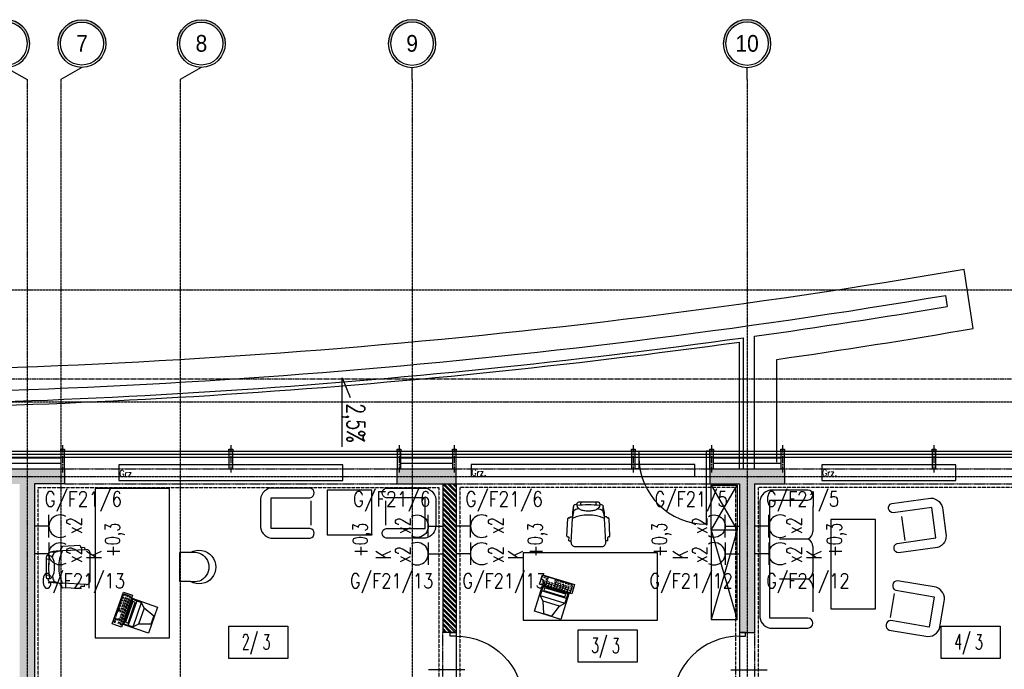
# Model space of a CAD drawing. Extents: x -7228 to 74941, y -112898 to 85621.
# Tile 131 of 256: x 51763 to 53082, y -51877 to -51007. Entities that reach past the tile are written whole.
import ezdxf
from ezdxf.enums import TextEntityAlignment as Align

# ---------------------------------------------------------------- set-up
doc = ezdxf.new("R2010")
doc.units = 0
for name, pattern in [('CENTER', [2, 1.25, -0.25, 0.25, -0.25]), ('CENTER2', [28.575, 19.05, -3.175, 3.175, -3.175]), ('DASHDOT', [1, 0.5, -0.25, 0, -0.25]), ('DASHED2', [0.375, 0.25, -0.125]), ('DIVIDE', [31.75, 12.7, -6.35, 0, -6.35, 0, -6.35])]:
    doc.linetypes.add(name, pattern=pattern)
doc.layers.get('0').update_dxf_attribs({"color": 101, "linetype": 'CONTINUOUS'})
for name, color, linetype in [('Drz---drzwi', 5, 'CONTINUOUS'), ('E35', 6, 'CONTINUOUS'), ('E50', 3, 'CONTINUOUS'), ('Ins-co', 2, 'CONTINUOUS'), ('Opis-pom', 6, 'CONTINUOUS'), ('Opis-spadki', 61, 'CONTINUOUS'), ('Opis_pom_ramka', 6, 'CONTINUOUS'), ('Os-osie glowne', 1, 'CENTER'), ('Os-osie-opis', 16, 'CONTINUOUS'), ('Sc-beton', 7, 'CONTINUOUS'), ('Sc-beton-hatch', 86, 'CONTINUOUS'), ('Sc-cegla pustak', 42, 'CONTINUOUS'), ('Sc-cegla pustak-hatch', 8, 'CONTINUOUS'), ('Sc-izolacja term-styropian', 151, 'STYROPIAN-KA'), ('Sc-nadproza kon', 5, 'DASHED2'), ('Sc-systemowe', 150, 'CONTINUOUS'), ('Suf-widok', 8, 'CONTINUOUS'), ('W-idok', 8, 'CONTINUOUS'), ('W-idok nad', 5, 'DASHED2'), ('Wyp-meble', 155, 'CONTINUOUS')]:
    doc.layers.add(name, color=color, linetype=linetype)
doc.styles.add('dwg_opis duży', font='ARIAL.TTF', dxfattribs={"width": 0.9})
doc.styles.add('KA wymiar', font='romans.shx', dxfattribs={"width": 0.6})
doc.styles.add('ROMANS', font='romans', dxfattribs={"width": 0.85})
doc.linetypes.add('BATTING', pattern='A,0.0001,-0.1,[134,ltypeshp.shx,S=0.1,R=0,X=-0.1,Y=0],-0.2,[134,ltypeshp.shx,S=0.1,R=180,X=0.1,Y=0],-0.1', length=0.4001)
doc.linetypes.add('STYROPIAN-KA', pattern='A,0.0001,-0.1,[135,ltypeshp.shx,S=0.1,R=0,X=-0.1,Y=0],0,[135,ltypeshp.shx,S=0.1,R=180,X=0.1,Y=0],-0.1', length=0.2001)

# ---------------------------------------------------------------- blocks, each defined once
blk = doc.blocks.new('_0630_DRZWI_90')
at = {"ltscale": 7}
for p, q in [((5, 8), (5, 98)), ((6.8, 8), (6.8, 98))]:
    blk.add_line(p, q, dxfattribs=at)
at = {"ltscale": 25}
for p, q in [((50, 19.7), (50, -28.9)), ((5, 8), (0, 8)), ((0, 8), (5, 8)), ((0, 0), (0, 8)), ((5, 0), (0, 0)), ((5, 0), (0, 0)), ((95, 8), (5, 8)), ((5, 8), (5, 0)), ((95, 8), (95, 0)), ((100, 8), (95, 8)), ((95, 0), (100, 0)), ((95, 0), (100, 0)), ((100, 0), (100, 8))]:
    blk.add_line(p, q, dxfattribs=at)
at = {"ltscale": 7}
blk.add_arc((5, 8), 90, 0, 90, dxfattribs=at)
blk = doc.blocks.new('_opis_osi_liczbowy')
blk.add_hatch(color=256).paths.add_polyline_path([(32, 32), (32, 28.8, -1), (32, -28.8), (32, -32, 1)])
for radius in [32, 28.8]:
    blk.add_circle((32, 0), radius)
at = {"style": 'dwg_opis duży', "width": 0.9}
blk.add_attdef('AXNAMEH', text='', height=22.4, rotation=90, dxfattribs=at).set_placement((32, 0), align=Align.MIDDLE_CENTER)
blk = doc.blocks.new('SPADKI')
at = {"ltscale": 25}
blk.add_lwpolyline([(0, 0), (0, -70), (-8, -50), (-8, -50)], dxfattribs=at)
at = {"ltscale": 25, "style": 'ROMANS', "width": 0.7}
blk.add_attdef('SP%', text='', height=18, rotation=90, dxfattribs=at).set_placement((-4.9, -24.05), align=Align.CENTER)
blk = doc.blocks.new('_gdfjjjjjjjjjjjjjjjjj')
at = {"linetype": 'CENTER2', "ltscale": 0.5}
blk.add_line((-31.8, 0), (4.8, 0), dxfattribs=at)
at = {"ltscale": 2, "flags": 128}
for points in [[(-24, -2.5), (-26.5, -2.5), (-26.5, 2.5), (-24, 2.5), (-24, -2.5)], [(-24, -2.5), (0, -2.5), (0, 2.5), (-24, 2.5)]]:
    blk.add_lwpolyline(points, dxfattribs=at)
blk = doc.blocks.new('_opis_pom_metka')
at = {"layer": 'Opis_pom_ramka'}
blk.add_lwpolyline([(-33.1, 0), (32.9, 0), (32.9, -36), (-33.1, -36)], close=True, dxfattribs=at)
at = {"style": 'KA wymiar', "width": 0.6}
blk.add_attdef('KO/', text='', height=16.8, dxfattribs=at).set_placement((3.5, -25.9), align=Align.RIGHT)
blk.add_attdef('NR', (3.8, -26.2), '', height=16.8, dxfattribs=at)
blk = doc.blocks.new('sof11_r')
for p, q in [((12.6, 30.3), (5.6, 30.3)), ((20, 34.9), (19.4, 34.8)), ((19.4, 34.8), (19.5, 31.9)), ((20.9, 36.9), (20.9, 35.9)), ((45.2, 39.1), (21.8, 38)), ((53.8, 33.6), (21.8, 31.9)), ((46.2, 38.2), (46.3, 37.2)), ((51.6, 36.4), (47.3, 36.2)), ((51.6, 36.4), (51.8, 33.4)), ((59.1, -7.9), (59.1, 28.6)), ((0, 23.8), (0, -3.1)), ((2, 25.8), (4.4, 25.8)), ((2, -5.1), (4.4, -5.1)), ((12.6, -9.7), (5.6, -9.7)), ((19.4, -14.2), (19.5, -11.2)), ((53.8, -12.9), (21.8, -11.2)), ((51.6, -15.8), (51.8, -12.8)), ((20, -14.2), (19.4, -14.2)), ((20.9, -16.3), (20.9, -15.3)), ((45.2, -18.4), (21.8, -17.3)), ((46.2, -17.5), (46.3, -16.5)), ((51.6, -15.8), (47.3, -15.5))]:
    blk.add_line(p, q)
for points in [[(2.2, 25.8, -0.030204), (2.8, 27.4, -0.097163), (4.3, 29.8, -0.203453), (5.6, 30.3, -0.203453)], [(8.7, 22.6, -0.01879), (8.9, 24.4, -0.054131), (9.8, 27.4, -0.097163), (11.3, 29.8, -0.203453), (12.6, 30.3, -0.203453)], [(4.4, -5.1, 0.184283), (6.8, -4.2, 0.102242), (9.4, -0.6, 0.061197), (10.9, 4.1, 0.047488), (11.5, 10.3, 0.047488), (10.9, 16.6, 0.061197), (9.4, 21.2, 0.102242), (6.8, 24.8, 0.184283), (4.4, 25.8, 0.184283)], [(2.2, -5.1, 0.030204), (2.8, -6.7, 0.097163), (4.3, -9.1, 0.203453), (5.6, -9.7, 0.203453)], [(8.7, -1.9, 0.01879), (8.9, -3.7, 0.054131), (9.8, -6.7, 0.097163), (11.3, -9.1, 0.203453), (12.6, -9.7, 0.203453)]]:
    blk.add_lwpolyline(points, format="xyb")
for centre, radius, start, end in [((18.8, -22.9), 54.8, 86.8308, 103.8805), ((21.4, 5.6), 26.2, 89.1562, 109.5996), ((68.3, 10.3), 51.3, 155.1826, 204.8174), ((19.9, 35.9), 1, 273.0448, 3.0448), ((21.9, 37), 1, 93.0448, 183.0448), ((45.2, 38.1), 1, 3.0448, 93.0448), ((47.3, 37.2), 1, 183.0448, 273.0448), ((54.1, 28.6), 5, 0, 93.0448), ((2, 23.8), 2, 90, 180), ((1.9, 14), 6.89, 73.9141, 106.0859), ((122.9, 10.3), 119.5, 172.5855, 187.4145), ((1.9, 6.6), 6.89, 253.9141, 286.0859), ((2, -3.1), 2, 180, 270), ((18.8, 43.6), 54.8, 256.1195, 273.1692), ((21.4, 15.1), 26.2, 250.4004, 270.8438), ((54.1, -7.9), 5, 266.9552, 0), ((19.9, -15.2), 1, 356.9552, 86.9552), ((21.9, -16.3), 1, 176.9552, 266.9552), ((45.2, -17.4), 1, 266.9552, 356.9552), ((47.3, -16.5), 1, 86.9552, 176.9552)]:
    blk.add_arc(centre, radius, start, end)
blk = doc.blocks.new('W046')
for p, q in [((0, 20.9), (0, 0)), ((56.2, 20.9), (56.2, 0)), ((0, 0), (56.2, 0))]:
    blk.add_line(p, q)
for centre, radius, start, end in [((28.1, 37.4), 32.6, 329.5569, 210.4431), ((28.1, 27.7), 28.9, 346.3666, 193.6334)]:
    blk.add_arc(centre, radius, start, end)
blk = doc.blocks.new('C003')
for p, q in [((16.7, 49.3), (11.1, 33.4)), ((28.1, 49.3), (16.7, 49.3)), ((28.1, 49.3), (33.7, 33.4)), ((11.1, 33.4), (5, 27.6)), ((5, 14.5), (5, 27.6)), ((39.8, 27.6), (5, 27.6)), ((11.1, 33.4), (33.7, 33.4)), ((33.7, 33.4), (39.8, 27.6)), ((39.8, 14.5), (39.8, 27.6)), ((5, 20.9), (39.8, 20.9)), ((5, 14.5), (39.8, 14.5))]:
    blk.add_line(p, q)
for points in [[(3.9, 14), (3.9, 50), (40.9, 50), (40.9, 14)], [(7.6, 19.6), (7.6, 15.9), (37.2, 15.9), (37.2, 19.6)], [(0, 13.1), (45, 13.1), (45, 0), (0, 0)]]:
    blk.add_lwpolyline(points, close=True)
for points in [[(4.5, 11.4), (2.1, 11.4), (2.1, 4.7), (4.5, 4.7)], [(2.1, 9.4), (4.5, 9.4)], [(2.1, 7.1), (4.5, 7.1)], [(2.1, 4.7), (2.1, 2.2), (4.5, 2.2)], [(2.1, 0.8), (34.8, 0.8)], [(8.7, 11.4), (6.3, 11.4), (6.3, 4.7), (8.7, 4.7)], [(6.3, 9.4), (8.7, 9.4)], [(6.3, 7.1), (8.7, 7.1)], [(6.3, 2.2), (8.8, 2.2)], [(12.3, 11.4), (10, 11.4), (10, 4.7), (12.3, 4.7)], [(10, 9.4), (12.4, 9.4)], [(10, 7.1), (12.4, 7.1)], [(10.1, 2.2), (12.6, 2.2)], [(16.2, 11.4), (13.8, 11.4), (13.8, 4.7), (16.2, 4.7)], [(13.8, 9.4), (16.2, 9.4)], [(13.8, 7.1), (16.2, 7.1)], [(13.9, 2.2), (16.4, 2.2)], [(19.8, 11.4), (17.4, 11.4), (17.4, 4.7), (19.8, 4.7)], [(17.4, 9.4), (19.8, 9.4)], [(17.4, 7.1), (19.8, 7.1)], [(17.5, 2.2), (20, 2.2)], [(23.7, 11.4), (21.3, 11.4), (21.3, 4.7), (23.7, 4.7)], [(21.3, 9.4), (23.7, 9.4)], [(21.3, 7.1), (23.7, 7.1)], [(21.4, 2.2), (23.9, 2.2)], [(27.2, 11.4), (24.8, 11.4), (24.8, 4.7), (27.2, 4.7)], [(24.8, 9.4), (27.2, 9.4)], [(24.8, 7.1), (27.2, 7.1)], [(24.8, 4.7), (24.8, 2.2), (27.2, 2.2)], [(31.3, 11.4), (28.9, 11.4), (28.9, 7), (31.3, 7)], [(28.9, 9.4), (31.3, 9.4)], [(34.9, 11.4), (32.5, 11.4), (32.5, 7), (34.9, 7)], [(32.5, 9.4), (34.9, 9.4)], [(38.8, 11.4), (36.4, 11.4), (36.4, 4.7), (38.8, 4.7)], [(36.4, 9.4), (38.8, 9.4)], [(36.4, 7.1), (38.8, 7.1)], [(38.9, 2.9), (36.4, 2.9), (36.4, 1), (38.9, 1)], [(42.8, 11.4), (40.4, 11.4), (40.4, 7), (42.8, 7)], [(40.4, 9.4), (42.8, 9.4)], [(42.8, 2.8), (40.4, 2.8), (40.4, 1), (42.8, 1)]]:
    blk.add_lwpolyline(points)
blk = doc.blocks.new('A$C59F8734F')
at = {"layer": 'Wyp-meble'}
for p, q in [((1891.8, 4923.1), (1926.8, 4863.1)), ((1891.8, 4863.1), (1926.8, 4923.1)), ((2028, 4895), (2028, 4861.1)), ((1891.8, 4863.1), (1926.8, 4743.1)), ((1926.8, 4863.1), (1891.8, 4743.1)), ((2028, 4841.1), (2028, 4807.2)), ((2028, 4787.3), (2028, 4753.4))]:
    blk.add_line(p, q, dxfattribs=at)
for points in [[(1891.8, 4923.1), (1926.8, 4923.1), (1926.8, 4863.1), (1891.8, 4863.1)], [(1066, 4718.8), (1166, 4718.8), (1166, 4918.8), (1066, 4918.8)], [(1377, 4856.7), (1437, 4856.7), (1437, 4916.7), (1377, 4916.7)], [(2052.2, 4877.5), (2052.2, 4757.5), (2112.2, 4757.5), (2112.2, 4877.5)], [(1891.8, 4743.1), (1926.8, 4743.1), (1926.8, 4863.1), (1891.8, 4863.1)], [(1640, 4742.5), (1820, 4742.5), (1820, 4832.5), (1640, 4832.5)]]:
    blk.add_lwpolyline(points, close=True, dxfattribs=at)
at = {"layer": 'Wyp-meble', "elevation": -2}
for points in [[(1301.9, 4906.5), (1354.4, 4906.5, 0.814277), (1354.4, 4919.4), (1301.7, 4919.4, 0.403655), (1287.8, 4901.3), (1287.8, 4869.7, 0.380123), (1301.7, 4852.3), (1354.4, 4852.3, 0.804356), (1354.4, 4865.4), (1302, 4865.4)], [(1508.6, 4906.5), (1456.1, 4906.5, -0.814277), (1456.1, 4919.4), (1508.8, 4919.4, -0.403655), (1522.7, 4901.3), (1522.7, 4869.7, -0.380123), (1508.8, 4852.3), (1456.1, 4852.3, -0.804356), (1456.1, 4865.4), (1508.5, 4865.4)]]:
    blk.add_lwpolyline(points, format="xyb", close=True, dxfattribs=at)
at = {"layer": 'Wyp-meble'}
for points in [[(2021.6, 4731.8, 0.969502), (2021.6, 4745), (1970.6, 4745), (1970.6, 4903.4), (2021.6, 4903.4, 0.969502), (2021.6, 4916.6), (1970.6, 4916.6, 0.371033), (1957, 4899.4), (1957, 4749, 0.371033), (1970.6, 4731.8)], [(2187.5, 4893.2), (2135.6, 4886.1, -0.814277), (2133.8, 4898.8), (2186, 4906, -0.403655), (2202.3, 4890), (2206.6, 4858.7, -0.380123), (2195.1, 4839.6), (2143, 4832.4, -0.804356), (2141.2, 4845.3), (2193, 4852.5)], [(2184.2, 4733.2), (2132.5, 4741.8, 0.814277), (2130.4, 4729.1), (2182.3, 4720.5, 0.403655), (2199, 4736), (2204.2, 4767.2, 0.380123), (2193.3, 4786.6), (2141.4, 4795.3, 0.804356), (2139.3, 4782.4), (2190.9, 4773.8)]]:
    blk.add_lwpolyline(points, format="xyb", close=True, dxfattribs=at)
at = {"layer": 'Wyp-meble', "elevation": -2}
for points in [[(1355.3, 4902.3), (1355.3, 4869.8)], [(1455.3, 4902.3), (1455.3, 4869.8)]]:
    blk.add_lwpolyline(points, dxfattribs=at)
at = {"layer": 'Wyp-meble'}
for points in [[(2147, 4881.5), (2151.4, 4849.3)], [(2022, 4851.1), (1983.4, 4851.1)], [(2022, 4797.2), (1983.4, 4797.2)], [(2132.3, 4746.1), (2137.6, 4778.2)]]:
    blk.add_lwpolyline(points, dxfattribs=at)
for centre, start, end in [((2016.6, 4861.2), 298.4028, 359.7038), ((2016.6, 4841.1), 0.2962, 61.5972), ((2016.6, 4807.3), 298.4028, 359.7038), ((2016.6, 4787.2), 0.2962, 61.5972)]:
    blk.add_arc(centre, 11.4, start, end, dxfattribs=at)
for name, p, rotation in [('sof11_r', (1717, 4900.3), 270), ('C003', (1708.8, 4790), 162.862488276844), ('C003', (1104, 4780), 250.7293708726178)]:
    blk.add_blockref(name, p, dxfattribs=dict(at, rotation=rotation))
blk.add_blockref('sof11_r', (1000.4, 4803.2), dxfattribs=at)
at = {"layer": 'Wyp-meble', "xscale": -0.6929999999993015, "yscale": 0.6929999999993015, "zscale": 0.6930000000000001, "rotation": 270}
blk.add_blockref('W046', (1179.5, 4794.1), dxfattribs=at)
blk = doc.blocks.new('g2')
at = {"layer": 'E35'}
blk.add_line((15, 19.3), (-15, 19.3), dxfattribs=at)
blk.add_arc((0, 34.3), 15, 150, 30, dxfattribs=at)
at = {"layer": 'E50'}
blk.add_line((0, 19.3), (0, 0), dxfattribs=at)

msp = doc.modelspace()

# ---------------------------------------------------------------- hatches: boundary and pattern name
at = {"layer": 'Sc-beton-hatch'}
h = msp.add_hatch(dxfattribs=at)
h.set_pattern_fill('ANSI33', color=256, style=0)
h.paths.add_polyline_path([(51487.547, -51608.711), (51427.547, -51608.711), (51427.547, -51668.711), (51447.547, -51668.711), (51447.547, -51628.711), (51487.547, -51628.711)])
h.paths.add_polyline_path([(51822.547, -51608.711), (51722.547, -51608.711), (51722.547, -51628.711), (51762.547, -51628.711), (51762.547, -52190.711), (51782.547, -52190.711), (51782.547, -52038.711), (52169.547, -52038.711), (52169.547, -52018.711), (51782.547, -52018.711), (51782.547, -51628.711), (51822.547, -51628.711)])
h.paths.add_polyline_path([(51447.547, -51939.711), (51427.547, -51939.711), (51427.547, -52039.711), (51447.547, -52039.711)])
h.paths.add_polyline_path([(52347.547, -51608.711), (52268.547, -51608.711), (52268.547, -51628.711), (52347.547, -51628.711)])
h.paths.add_polyline_path([(52787.547, -51608.711), (52687.547, -51608.711), (52687.547, -51628.711), (52727.547, -51628.711), (52727.547, -51827.711), (52747.547, -51827.711), (52747.547, -51628.711), (52787.547, -51628.711)])
h.paths.add_polyline_path([(52807.547, -52018.711), (52747.547, -52018.711), (52747.547, -51927.711), (52727.547, -51927.711), (52727.547, -52018.711), (52599.485, -52018.711), (52599.485, -52038.711), (52807.547, -52038.711)])
h.paths.add_polyline_path([(52499.485, -52018.711), (52269.547, -52018.711), (52269.547, -52038.711), (52499.485, -52038.711)])
h.paths.add_polyline_path([(52747.547, -52350.711), (52712.547, -52350.711), (52712.547, -52385.711), (52747.547, -52385.711)])
h.paths.add_polyline_path([(53417.547, -51508.711), (53397.547, -51508.711), (53397.547, -51608.711), (53347.547, -51608.711), (53347.547, -51628.711), (53397.547, -51628.711), (53397.547, -52018.711), (52907.547, -52018.711), (52907.547, -52038.711), (53397.547, -52038.711), (53397.547, -52438.711), (53417.547, -52438.711)])
h.paths.add_polyline_path([(53439.547, -51508.711), (53419.547, -51508.711), (53419.547, -52278.711), (53439.547, -52278.711)])
h.paths.add_polyline_path([(53417.547, -52708.711), (53397.547, -52708.711), (53397.547, -52778.711), (53417.547, -52778.711)])
h.paths.add_polyline_path([(53417.547, -52858.711), (53397.547, -52858.711), (53397.547, -53008.711), (52967.547, -53008.711), (52967.547, -53028.711), (53397.547, -53028.711), (53397.547, -53068.711), (53417.547, -53068.711)])
h.paths.add_polyline_path([(53417.547, -53168.711), (53397.547, -53168.711), (53397.547, -53208.711), (53417.547, -53208.711)])
h.paths.add_polyline_path([(53417.547, -53308.711), (53397.547, -53308.711), (53397.547, -53573.711), (53417.547, -53573.711)])
h.paths.add_polyline_path([(52747.547, -53008.711), (52727.547, -53008.711), (52727.547, -53028.711), (52727.547, -53323.711), (52707.547, -53323.711), (52707.547, -53343.711), (52747.547, -53343.711)])
h.paths.add_polyline_path([(52727.547, -53008.711), (52707.547, -53008.711), (52707.547, -53028.711), (52727.547, -53028.711)], flags=16)
h.paths.add_polyline_path([(52573.547, -53323.711), (52520.547, -53323.711), (52520.547, -53028.711), (52505.547, -53028.711), (52505.547, -53323.711), (52485.547, -53323.711), (52485.547, -53343.711), (52573.547, -53343.711)])
h.paths.add_polyline_path([(52573.547, -53008.711), (52485.547, -53008.711), (52485.547, -53028.711), (52573.547, -53028.711)])
h.paths.add_polyline_path([(52351.547, -53008.711), (52298.547, -53008.711), (52298.547, -53028.711), (52351.547, -53028.711)], flags=17)
h.paths.add_polyline_path([(52298.547, -53008.711), (51987.547, -53008.711), (51987.547, -52350.711), (51900.047, -52350.711), (51900.047, -52370.711), (51967.547, -52370.711), (51967.547, -53008.711), (51447.547, -53008.711), (51447.547, -52968.711), (51427.547, -52968.711), (51427.547, -53068.711), (51447.547, -53068.711), (51447.547, -53028.711), (51967.547, -53028.711), (51967.547, -53538.711), (51987.547, -53538.711), (51987.547, -53028.711), (52278.547, -53028.711), (52278.547, -53343.711), (52298.547, -53343.711), (52351.547, -53343.711), (52351.547, -53323.711), (52298.547, -53323.711)])
h.paths.add_polyline_path([(51800.047, -52350.711), (51782.547, -52350.711), (51782.547, -52345.711), (51762.547, -52345.711), (51762.547, -52350.711), (51447.547, -52350.711), (51447.547, -52330.711), (51427.547, -52330.711), (51427.547, -52568.711), (51447.547, -52568.711), (51447.547, -52370.711), (51800.047, -52370.711)])
h.paths.add_polyline_path([(51447.547, -52718.711), (51427.547, -52718.711), (51427.547, -52818.711), (51447.547, -52818.711)])
h.paths.add_polyline_path([(51447.547, -53218.711), (51427.547, -53218.711), (51427.547, -53415.711), (51447.547, -53415.711)], flags=17)
h.paths.add_polyline_path([(51447.547, -53505.711), (51427.547, -53505.711), (51427.547, -53548.711), (51447.547, -53548.711)])
h.paths.add_polyline_path([(52024.547, -53758.711), (51447.547, -53758.711), (51447.547, -53698.711), (51427.547, -53698.711), (51427.547, -53778.711), (52024.547, -53778.711)])
h.paths.add_polyline_path([(52787.547, -53758.711), (52174.547, -53758.711), (52174.547, -53778.711), (52727.547, -53778.711), (52727.547, -54010.711), (52747.547, -54010.711), (52747.547, -53778.711), (52787.547, -53778.711)])
h.paths.add_polyline_path([(53025.547, -53758.711), (52922.547, -53758.711), (52922.547, -53778.711), (53025.547, -53778.711)])
h.paths.add_polyline_path([(53244.547, -53758.711), (53150.547, -53758.711), (53150.547, -53778.711), (53244.547, -53778.711)])
h.paths.add_polyline_path([(53417.547, -53723.711), (53397.547, -53723.711), (53397.547, -53758.711), (53349.547, -53758.711), (53349.547, -53778.711), (53397.547, -53778.711), (53397.547, -54383.711), (53417.547, -54383.711)])
h.paths.add_polyline_path([(52747.547, -54110.711), (52727.547, -54110.711), (52727.547, -54305.711), (52747.547, -54305.711)])
h.paths.add_polyline_path([(52747.547, -54405.711), (52727.547, -54405.711), (52727.547, -54508.711), (52314.153, -54508.711, -0.15510336), (52317.392, -54518.903, -0.14834739), (52314.417, -54528.711), (52727.547, -54528.711), (52727.547, -54588.711), (52747.547, -54588.711)])
h.paths.add_polyline_path([(52314.153, -54508.711), (52312.287, -54508.711), (52312.287, -54528.711), (52314.417, -54528.711, 0.14834739), (52317.392, -54518.903, 0.15510336)])
h.paths.add_polyline_path([(52287.287, -54508.711), (52285.327, -54508.711, 0.15510336), (52282.087, -54518.903, 0.14834739), (52285.062, -54528.711), (52287.287, -54528.711)])
h.paths.add_polyline_path([(52285.327, -54508.711), (52218.547, -54508.711), (52218.547, -54528.711), (52285.062, -54528.711, -0.14834739), (52282.087, -54518.903, -0.15510336)])
h.paths.add_polyline_path([(51997.547, -54508.711), (51987.547, -54508.711), (51947.547, -54508.711), (51947.547, -54533.711), (51987.547, -54533.711), (51997.547, -54533.711)])
h.paths.add_polyline_path([(51507.547, -54508.711), (51427.547, -54508.711), (51427.547, -54528.711), (51507.547, -54528.711)])
h.paths.add_polyline_path([(51547.547, -55013.711), (51527.547, -55013.711), (51527.547, -55046.711), (51547.547, -55046.711)])
h.paths.add_polyline_path([(52790.547, -55158.711), (52747.547, -55158.711), (52747.547, -55068.711), (52727.547, -55068.711), (52727.547, -55158.711), (51547.547, -55158.711), (51547.547, -55143.711), (51527.547, -55143.711), (51527.547, -55158.711), (51287.547, -55158.711), (51287.547, -55183.711), (52790.547, -55183.711)])
h.paths.add_polyline_path([(51237.547, -55158.711), (51187.547, -55158.711), (51187.547, -55183.711), (51237.547, -55183.711)])
h.paths.add_polyline_path([(51137.547, -55158.711), (51087.547, -55158.711), (51087.547, -55183.711), (51137.547, -55183.711)])
h.paths.add_polyline_path([(51037.547, -55158.711), (50987.547, -55158.711), (50987.547, -55183.711), (51037.547, -55183.711)])
h.paths.add_polyline_path([(50937.547, -55158.711), (50897.547, -55158.711), (50897.547, -56065.711), (50997.547, -56065.711), (50997.547, -56080.711), (51017.547, -56080.711), (51017.547, -56045.711), (50917.547, -56045.711), (50917.547, -55183.711), (50937.547, -55183.711)])
h.paths.add_polyline_path([(51602.547, -56198.711), (51017.547, -56198.711), (51017.547, -56180.711), (50997.547, -56180.711), (50997.547, -56198.711), (50797.547, -56198.711), (50797.547, -56553.711), (51527.547, -56553.711), (51527.547, -56593.711), (51547.547, -56593.711), (51547.547, -56553.711), (51599.547, -56553.711), (51599.547, -56533.711), (51547.547, -56533.711), (51547.547, -56378.711), (51527.547, -56378.711), (51527.547, -56533.711), (50817.547, -56533.711), (50817.547, -56218.711), (51527.547, -56218.711), (51527.547, -56228.711), (51547.547, -56228.711), (51547.547, -56218.711), (51602.547, -56218.711)])
h.paths.add_polyline_path([(52327.547, -56533.711), (51827.547, -56533.711), (51827.547, -56445.711), (51807.547, -56445.711), (51807.547, -56533.711), (51754.547, -56533.711), (51754.547, -56553.711), (51807.547, -56553.711), (51807.547, -56593.711), (51827.547, -56593.711), (51827.547, -56553.711), (52327.547, -56553.711)])
h.paths.add_polyline_path([(52507.547, -56198.711), (51752.547, -56198.711), (51752.547, -56218.711), (52507.547, -56218.711)])
h.paths.add_polyline_path([(52794.547, -56533.711), (52747.547, -56533.711), (52747.547, -56419.211), (52727.547, -56419.211), (52727.547, -56533.711), (52607.547, -56533.711), (52607.547, -56553.711), (52794.547, -56553.711)])
h.paths.add_polyline_path([(52819.547, -56528.711), (52794.547, -56528.711), (52794.547, -56553.711), (52819.547, -56553.711)])
h.paths.add_polyline_path([(52747.547, -55693.711), (52727.547, -55693.711), (52727.547, -56289.211), (52747.547, -56289.211)])
h.paths.add_polyline_path([(52970.047, -56528.711), (52945.047, -56528.711), (52945.047, -56553.711), (52970.047, -56553.711)])
h.paths.add_polyline_path([(53120.047, -56528.711), (53095.047, -56528.711), (53095.047, -56553.711), (53120.047, -56553.711)])
h.paths.add_polyline_path([(53270.047, -56528.711), (53245.047, -56528.711), (53245.047, -56553.711), (53270.047, -56553.711)])
h.paths.add_polyline_path([(53382.547, -56533.711), (53337.547, -56533.711), (53337.547, -56553.711), (53382.547, -56553.711)])
h.paths.add_polyline_path([(53417.547, -56518.711), (53382.547, -56518.711), (53382.547, -56553.711), (53417.547, -56553.711)])
h.paths.add_polyline_path([(53417.547, -56456.711), (53397.547, -56456.711), (53397.547, -56518.711), (53417.547, -56518.711)])
h.paths.add_polyline_path([(53417.547, -56381.211), (53392.547, -56381.211), (53392.547, -56406.211), (53417.547, -56406.211)])
h.paths.add_polyline_path([(53417.547, -56231.211), (53392.547, -56231.211), (53392.547, -56256.211), (53417.547, -56256.211)])
h.paths.add_polyline_path([(53417.547, -56081.211), (53392.547, -56081.211), (53392.547, -56106.211), (53417.547, -56106.211)])
h.paths.add_polyline_path([(53417.547, -55931.211), (53392.547, -55931.211), (53392.547, -55956.211), (53417.547, -55956.211)])
h.paths.add_polyline_path([(53417.547, -55806.211), (53397.547, -55806.211), (53397.547, -55826.211), (53417.547, -55826.211)])
h.paths.add_polyline_path([(53417.547, -55781.211), (53392.547, -55781.211), (53392.547, -55806.211), (53417.547, -55806.211)])
h.paths.add_polyline_path([(53417.547, -55598.711), (53397.547, -55598.711), (53397.547, -55781.211), (53417.547, -55781.211)])
h.paths.add_polyline_path([(53417.547, -55398.711), (53382.547, -55398.711), (53382.547, -55363.711), (53362.547, -55363.711), (53362.547, -55418.711), (53397.547, -55418.711), (53397.547, -55448.711), (53417.547, -55448.711)])
h.paths.add_polyline_path([(53382.547, -55103.211), (53362.547, -55103.211), (53362.547, -55158.711), (52925.547, -55158.711), (52925.547, -55183.711), (53362.547, -55183.711), (53362.547, -55213.711), (53382.547, -55213.711), (53382.547, -55183.711)])
h.paths.add_polyline_path([(52747.547, -54693.711), (52727.547, -54693.711), (52727.547, -54918.711), (52747.547, -54918.711)])
h.paths.add_polyline_path([(53382.547, -54696.711), (53417.547, -54696.711), (53417.547, -54653.711), (53397.547, -54653.711), (53397.547, -54676.711), (53362.547, -54676.711), (53362.547, -54983.211), (53382.547, -54983.211)])
h.paths.add_polyline_path([(53417.547, -54483.711), (53397.547, -54483.711), (53397.547, -54553.711), (53417.547, -54553.711)])
at = {"layer": 'Sc-cegla pustak-hatch'}
h = msp.add_hatch(dxfattribs=at)
h.set_pattern_fill('ANSI32', color=256, scale=0.5, angle=90, style=0)
h.paths.add_polyline_path([(51447.547, -52310.711), (51427.547, -52310.711), (51427.547, -52330.711), (51447.547, -52330.711)])
h.paths.add_polyline_path([(52347.547, -51628.711), (52329.547, -51628.711), (52329.547, -51827.711), (52347.547, -51827.711)])
h.paths.add_polyline_path([(52472.547, -51947.711), (52347.547, -51947.711), (52347.547, -51927.711), (52329.547, -51927.711), (52329.547, -52018.711), (52347.547, -52018.711), (52347.547, -51965.711), (52454.547, -51965.711), (52454.547, -52018.711), (52472.547, -52018.711)])
h.paths.add_polyline_path([(53066.547, -52038.711), (53048.547, -52038.711), (53048.547, -52090.711), (52985.547, -52090.711), (52985.547, -52038.711), (52967.547, -52038.711), (52967.547, -52113.711), (52985.547, -52113.711), (52985.547, -52108.711), (53066.547, -52108.711)])
h.paths.add_polyline_path([(52985.547, -52213.711), (52967.547, -52213.711), (52967.547, -52888.711), (52985.547, -52888.711), (52985.547, -52758.711), (53397.547, -52758.711), (53397.547, -52740.711), (52985.547, -52740.711)])
h.paths.add_polyline_path([(52985.547, -53028.711), (52967.547, -53028.711), (52967.547, -53108.711), (52985.547, -53108.711)])
h.paths.add_polyline_path([(52985.547, -52988.711), (52967.547, -52988.711), (52967.547, -53008.711), (52985.547, -53008.711)])
h.paths.add_polyline_path([(52985.547, -53208.711), (52967.547, -53208.711), (52967.547, -53538.711), (52985.547, -53538.711), (52985.547, -53511.711), (53067.547, -53511.711), (53067.547, -53519.711), (53059.547, -53519.711), (53059.547, -53538.711), (53397.547, -53538.711), (53397.547, -53520.711), (53077.547, -53520.711), (53077.547, -53493.711), (52985.547, -53493.711)])
h.paths.add_polyline_path([(52296.547, -53510.711), (52278.547, -53510.711), (52278.547, -53520.711), (52095.547, -53520.711), (52095.547, -53252.711), (52077.547, -53252.711), (52077.547, -53520.711), (51987.547, -53520.711), (51987.547, -53538.711), (52278.547, -53538.711), (52278.547, -53581.211), (52296.547, -53581.211)])
h.paths.add_polyline_path([(52296.547, -53343.711), (52278.547, -53343.711), (52278.547, -53410.711), (52296.547, -53410.711)])
h.paths.add_polyline_path([(51967.547, -53520.711), (51942.547, -53520.711), (51942.547, -53538.711), (51967.547, -53538.711)])
h.paths.add_polyline_path([(51842.547, -53520.711), (51447.547, -53520.711), (51447.547, -53538.711), (51842.547, -53538.711)])
h.paths.add_polyline_path([(51445.547, -53778.711), (51427.547, -53778.711), (51427.547, -53898.711), (51445.547, -53898.711)])
h.paths.add_polyline_path([(51445.547, -54048.711), (51427.547, -54048.711), (51427.547, -54113.711), (51445.547, -54113.711)])
h.paths.add_polyline_path([(51445.547, -54263.711), (51427.547, -54263.711), (51427.547, -54328.711), (51445.547, -54328.711)])
h.paths.add_polyline_path([(51445.547, -54478.711), (51427.547, -54478.711), (51427.547, -54508.711), (51445.547, -54508.711)])
h.paths.add_polyline_path([(51445.547, -54528.711), (51427.547, -54528.711), (51427.547, -54543.711), (51445.547, -54543.711)])
h.paths.add_polyline_path([(51445.547, -54693.711), (51427.547, -54693.711), (51427.547, -54758.711), (51445.547, -54758.711)])
h.paths.add_polyline_path([(51445.547, -54908.711), (51427.547, -54908.711), (51427.547, -55031.711), (51527.547, -55031.711), (51527.547, -55013.711), (51445.547, -55013.711)])
h.paths.add_polyline_path([(52352.547, -54886.711), (52296.547, -54886.711), (52296.547, -54536.264, -0.20267676), (52285.062, -54528.711), (52278.547, -54528.711), (52278.547, -54904.711), (52352.547, -54904.711)])
h.paths.add_polyline_path([(52727.547, -54886.711), (52527.547, -54886.711), (52527.547, -54528.711), (52509.547, -54528.711), (52509.547, -54886.711), (52452.547, -54886.711), (52452.547, -54904.711), (52727.547, -54904.711)])
h.paths.add_polyline_path([(52727.547, -54210.711), (52369.547, -54210.711), (52369.547, -54127.711), (52296.547, -54127.711), (52296.547, -53778.711), (52278.547, -53778.711), (52278.547, -54508.711), (52285.327, -54508.711, -0.19581065), (52296.547, -54501.541), (52296.547, -54145.711), (52351.547, -54145.711), (52351.547, -54508.711), (52369.547, -54508.711), (52369.547, -54228.711), (52727.547, -54228.711)])
h.paths.add_polyline_path([(52296.547, -54501.541, 0.15144843), (52287.287, -54506.391), (52296.547, -54506.391)], flags=17)
h.paths.add_polyline_path([(52296.547, -54506.391), (52287.287, -54506.391), (52287.287, -54508.711), (52296.547, -54508.711)], flags=17)
h.paths.add_polyline_path([(52507.547, -55183.711), (52489.547, -55183.711), (52489.547, -55213.711), (52507.547, -55213.711)])
h.paths.add_polyline_path([(52507.547, -55363.711), (52489.547, -55363.711), (52489.547, -56198.711), (52507.547, -56198.711)])
h.paths.add_polyline_path([(52790.547, -55693.711), (52747.547, -55693.711), (52747.547, -55711.711), (52790.547, -55711.711)])
h.paths.add_polyline_path([(53197.547, -55693.711), (52985.547, -55693.711), (52967.547, -55693.711), (52940.547, -55693.711), (52940.547, -55711.711), (53197.547, -55711.711)])
h.paths.add_polyline_path([(52985.547, -55418.711), (53207.547, -55418.711), (53207.547, -55400.711), (52967.547, -55400.711), (52967.547, -55693.711), (52985.547, -55693.711)])
h.paths.add_polyline_path([(53362.547, -55400.711), (53307.547, -55400.711), (53307.547, -55418.711), (53362.547, -55418.711)])
h.paths.add_polyline_path([(52985.547, -55018.711), (52967.547, -55018.711), (52967.547, -55158.711), (52985.547, -55158.711)])
h.paths.add_polyline_path([(52985.547, -54694.711), (53362.547, -54694.711), (53362.547, -54676.711), (52985.547, -54676.711), (52985.547, -54405.711), (52967.547, -54405.711), (52967.547, -54918.711), (52985.547, -54918.711)])
h.paths.add_polyline_path([(53397.547, -54210.711), (53012.547, -54210.711), (53012.547, -54118.711), (52985.547, -54118.711), (52985.547, -54096.711), (52967.547, -54096.711), (52967.547, -54136.711), (52994.547, -54136.711), (52994.547, -54210.711), (52967.547, -54210.711), (52967.547, -54305.711), (52985.547, -54305.711), (52985.547, -54228.711), (53397.547, -54228.711)])
h.paths.add_polyline_path([(52985.547, -53778.711), (52967.547, -53778.711), (52967.547, -54006.711), (52985.547, -54006.711)])
h.paths.add_polyline_path([(52296.547, -53716.211), (52278.547, -53716.211), (52278.547, -53758.711), (52296.547, -53758.711)])

# ---------------------------------------------------------------- linework, layer by layer
at = {"layer": 'Ins-co'}
for points in [[(51895.547, -51603.211), (51895.547, -51624.211), (52195.547, -51624.211), (52195.547, -51603.211)], [(52367.547, -51602.888), (52367.547, -51618.888), (52667.547, -51618.888), (52667.547, -51602.888)], [(52837.547, -51603.278), (52837.547, -51624.278), (53017.547, -51624.278), (53017.547, -51603.278)]]:
    msp.add_lwpolyline(points, close=True, dxfattribs=at)
at = {"layer": 'Os-osie glowne'}
for points in [[(51772.547, -51086.711), (51772.547, -57133.711)], [(51817.547, -51086.711), (51817.547, -57063.711)], [(51977.547, -51086.711), (51977.547, -57063.711)], [(52288.547, -51086.711), (52288.547, -57063.711)], [(52737.547, -51086.711), (52737.547, -57063.711)], [(50525.547, -51368.711), (62792.547, -51368.711)], [(50525.547, -51518.711), (62792.547, -51518.711)], [(50525.547, -51618.711), (62792.547, -51618.711)]]:
    msp.add_lwpolyline(points, dxfattribs=at)
at = {"layer": 'Os-osie-opis'}
for points in [[(51744.065, -51070.711), (51772.547, -51086.711)], [(51846.035, -51070.711), (51817.547, -51086.711)], [(52006.035, -51070.711), (51977.547, -51086.711)], [(52288.547, -51086.711), (52288.547, -51070.711)], [(52737.547, -51086.711), (52737.547, -51070.711)]]:
    msp.add_lwpolyline(points, dxfattribs=at)
at = {"layer": 'Sc-beton'}
for points in [[(51722.547, -51608.711), (51822.547, -51608.711)], [(51822.547, -51608.711), (51822.547, -51628.711)], [(52268.547, -51608.711), (52347.547, -51608.711)], [(52268.547, -51628.711), (52268.547, -51608.711)], [(52347.547, -51628.711), (52347.547, -51608.711)], [(52687.547, -51608.711), (52687.547, -51628.711)], [(52687.547, -51608.711), (52787.547, -51608.711)], [(52787.547, -51608.711), (52787.547, -51628.711)], [(51782.547, -51628.711), (51782.547, -52018.711)], [(51822.547, -51628.711), (51782.547, -51628.711)], [(52268.547, -51628.711), (52347.547, -51628.711)], [(52687.547, -51628.711), (52727.547, -51628.711)], [(52727.547, -51628.711), (52727.547, -51827.711)], [(52747.547, -51628.711), (52747.547, -51827.711)], [(52747.547, -51628.711), (52787.547, -51628.711)], [(52727.547, -51827.711), (52747.547, -51827.711)]]:
    msp.add_lwpolyline(points, dxfattribs=at)
at = {"layer": 'Sc-cegla pustak'}
for points in [[(52329.547, -51628.711), (52329.547, -51827.711)], [(52347.547, -51628.711), (52347.547, -51827.711)], [(52347.547, -51827.711), (52329.547, -51827.711)]]:
    msp.add_lwpolyline(points, dxfattribs=at)
at = {"layer": 'Sc-izolacja term-styropian', "linetype": 'ByBlock'}
for p, q in [((51727.547, -51593.711), (51817.547, -51593.711)), ((51817.547, -51593.711), (51817.547, -51608.711)), ((52273.547, -51608.711), (52273.547, -51593.711)), ((52273.547, -51593.711), (52342.547, -51593.711)), ((52342.547, -51593.711), (52342.547, -51608.711)), ((52692.547, -51608.711), (52692.547, -51593.711)), ((52692.547, -51593.711), (52782.547, -51593.711)), ((52782.547, -51593.711), (52782.547, -51608.711))]:
    msp.add_line(p, q, dxfattribs=at)
at = {"layer": 'Sc-izolacja term-styropian', "linetype": 'BATTING', "ltscale": 0.35}
for points in [[(51817.547, -51601.211), (51727.547, -51601.211)], [(52342.547, -51601.211), (52273.547, -51601.211)], [(52782.547, -51601.211), (52692.547, -51601.211)]]:
    msp.add_lwpolyline(points, dxfattribs=at)
at = {"layer": 'Sc-nadproza kon', "linetype": 'DASHDOT', "ltscale": 0.5}
for points in [[(51822.547, -51608.711), (52268.547, -51608.711)], [(52347.547, -51608.711), (52687.547, -51608.711)], [(52787.547, -51608.711), (53347.547, -51608.711)], [(51822.547, -51628.711), (52268.547, -51628.711)], [(52347.547, -51628.711), (52687.547, -51628.711)], [(52787.547, -51628.711), (53347.547, -51628.711)], [(52329.547, -51927.711), (52329.547, -51827.711)], [(52747.547, -51827.711), (52747.547, -51927.711)]]:
    msp.add_lwpolyline(points, dxfattribs=at)
at = {"layer": 'Sc-systemowe', "ltscale": 2}
for points in [[(51403.547, -51584.711), (53377.047, -51584.711)], [(51407.547, -51588.711), (53377.047, -51588.711)], [(51411.547, -51592.711), (53377.047, -51592.711)], [(52682.547, -51592.711), (52682.547, -51682.711)]]:
    msp.add_lwpolyline(points, dxfattribs=at)
for points in [[(52587.547, -51584.711), (52592.547, -51584.711), (52592.547, -51608.711), (52587.547, -51608.711)], [(52687.547, -51584.711), (52682.547, -51584.711), (52682.547, -51608.711), (52687.547, -51608.711)]]:
    msp.add_lwpolyline(points, close=True, dxfattribs=at)
msp.add_arc((52682.547, -51592.711), 90, 180, 270, dxfattribs=at)
at = {"layer": 'Suf-widok', "linetype": 'DIVIDE', "ltscale": 0.02}
for points in [[(51787.547, -51633.711), (52324.547, -51633.711), (52324.547, -52013.711), (51787.547, -52013.711)], [(52722.547, -51633.711), (52352.547, -51633.711), (52352.547, -51942.711), (52477.547, -51942.711), (52477.547, -52013.711), (52722.547, -52013.711)], [(52752.547, -51633.711), (52752.547, -52013.711), (53392.547, -52013.711), (53392.547, -51633.711)]]:
    msp.add_lwpolyline(points, close=True, dxfattribs=at)
at = {"layer": 'W-idok'}
msp.add_lwpolyline([(52777.547, -51599.711), (52777.547, -51461.911, 0.00692495), (53040.766, -51420.482), (53028.71, -51341.381, -0.0456024), (51297.547, -51478.392), (51297.547, -52400.711), (51412.547, -52400.711)], format="xyb", dxfattribs=at)
for points in [[(53003.652, -51376.075), (53005.912, -51390.906)], [(52727.547, -51608.711), (52727.547, -51438.654)], [(52732.547, -51608.711), (52732.547, -51432.913)], [(52747.547, -51608.711), (52747.547, -51430.817)]]:
    msp.add_lwpolyline(points, dxfattribs=at)
for radius, start, end in [(9570, 269.4849421, 279.5641734), (9585, 277.9999873, 279.5623005), (9585, 269.5754159, 277.9094514), (9590, 269.6055108, 277.875143)]:
    msp.add_arc((51413.575, -41939.097), radius, start, end, dxfattribs=at)
at = {"layer": 'W-idok nad', "ltscale": 5}
msp.add_lwpolyline([(53377.047, -51488.211), (51297.547, -51488.211)], dxfattribs=at)

# ---------------------------------------------------------------- block references
msp.add_blockref('A$C59F8734F', (50797.547, -56553.711))
at = {"layer": 'Drz---drzwi', "xscale": -1, "rotation": 270}
msp.add_blockref('_0630_DRZWI_90', (52339.547, -51927.711), dxfattribs=at)
at = {"layer": 'Drz---drzwi', "rotation": 90}
msp.add_blockref('_0630_DRZWI_90', (52735.547, -51927.711), dxfattribs=at)
at = {"layer": 'E35'}
for p, rotation in [((51782.547, -51685.391), 270), ((52347.547, -51685.391), 270), ((52747.547, -51685.391), 270), ((52329.547, -51722.365), 90), ((52727.547, -51722.365), 90)]:
    msp.add_blockref('g2', p, dxfattribs=dict(at, rotation=rotation))
at = {"layer": 'E35', "xscale": -1}
for p, rotation in [((52329.547, -51685.391), 90), ((52727.547, -51685.391), 90), ((51782.547, -51722.365), 270), ((52347.547, -51722.365), 270), ((52747.547, -51722.365), 270)]:
    msp.add_blockref('g2', p, dxfattribs=dict(at, rotation=rotation))
at = {"layer": 'Opis-pom'}
ref = msp.add_blockref('_opis_pom_metka', (52082.5, -51819.365), dxfattribs=dict(at, xscale=1.2, yscale=1.2, zscale=1.2))
ref.add_attrib('KO/', '2/', dxfattribs={"layer": '0', "height": 20.16, "style": 'KA wymiar', "width": 0.6}).set_placement((52082.12, -51850.406), align=Align.RIGHT)
ref.add_attrib('NR', '3', (52088.207, -51850.762), dxfattribs={"layer": '0', "height": 20.16, "style": 'KA wymiar', "width": 0.6})
ref = msp.add_blockref('_opis_pom_metka', (52550.739, -51824.208), dxfattribs=dict(at, xscale=1.2, yscale=1.2, zscale=1.2))
ref.add_attrib('KO/', '3/', dxfattribs={"layer": '0', "height": 20.16, "style": 'KA wymiar', "width": 0.6}).set_placement((52550.36, -51855.249), align=Align.RIGHT)
ref.add_attrib('NR', '3', (52556.447, -51855.605), dxfattribs={"layer": '0', "height": 20.16, "style": 'KA wymiar', "width": 0.6})
ref = msp.add_blockref('_opis_pom_metka', (53037.468, -51819.365), dxfattribs=dict(at, xscale=1.2, yscale=1.2, zscale=1.2))
ref.add_attrib('KO/', '4/', dxfattribs={"layer": '0', "height": 20.16, "style": 'KA wymiar', "width": 0.6}).set_placement((53037.089, -51850.406), align=Align.RIGHT)
ref.add_attrib('NR', '3', (53043.175, -51850.762), dxfattribs={"layer": '0', "height": 20.16, "style": 'KA wymiar', "width": 0.6})
at = {"layer": 'Opis-spadki', "xscale": 1.320808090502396, "yscale": 1.320808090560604, "zscale": 1.320808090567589, "rotation": 180}
msp.add_blockref('SPADKI', (52194.763, -51579.085), dxfattribs=at).add_auto_attribs({'SP%': '2,5%'})
at = {"layer": 'Os-osie-opis'}
ref = msp.add_blockref('_opis_osi_liczbowy', (51744.065, -51070.711), dxfattribs=dict(at, xscale=-1, rotation=270))
ref.add_attrib('AXNAMEH', '6', dxfattribs={"layer": '0', "height": 22.4, "style": 'dwg_opis duży', "width": 0.9}).set_placement((51744.065, -51038.42), align=Align.MIDDLE_CENTER)
ref = msp.add_blockref('_opis_osi_liczbowy', (51846.035, -51070.711), dxfattribs=dict(at, rotation=90))
ref.add_attrib('AXNAMEH', '7', dxfattribs={"layer": '0', "height": 22.4, "style": 'dwg_opis duży', "width": 0.9}).set_placement((51846.145, -51038.42), align=Align.MIDDLE_CENTER)
ref = msp.add_blockref('_opis_osi_liczbowy', (52006.035, -51070.711), dxfattribs=dict(at, rotation=90))
ref.add_attrib('AXNAMEH', '8', dxfattribs={"layer": '0', "height": 22.4, "style": 'dwg_opis duży', "width": 0.9}).set_placement((52006.145, -51038.42), align=Align.MIDDLE_CENTER)
ref = msp.add_blockref('_opis_osi_liczbowy', (52288.547, -51070.711), dxfattribs=dict(at, xscale=-1, rotation=270))
ref.add_attrib('AXNAMEH', '9', dxfattribs={"layer": '0', "height": 22.4, "style": 'dwg_opis duży', "width": 0.9}).set_placement((52288.547, -51038.42), align=Align.MIDDLE_CENTER)
ref = msp.add_blockref('_opis_osi_liczbowy', (52737.547, -51070.711), dxfattribs=dict(at, xscale=-1, rotation=270))
ref.add_attrib('AXNAMEH', '10', dxfattribs={"layer": '0', "height": 22.4, "style": 'dwg_opis duży', "width": 0.9}).set_placement((52737.547, -51038.42), align=Align.MIDDLE_CENTER)
at = {"layer": 'Sc-systemowe', "ltscale": 2, "rotation": 270}
for p in [(51820.047, -51608.711), (52045.547, -51608.711), (52271.047, -51608.711), (52345.047, -51608.711), (52585.047, -51608.711), (52690.047, -51608.711), (52785.047, -51608.711), (52988.047, -51608.711)]:
    msp.add_blockref('_gdfjjjjjjjjjjjjjjjjj', p, dxfattribs=at)

# ---------------------------------------------------------------- texts
at = {"layer": 'E35', "style": 'ROMANS'}
for s, width, p in [('G/F21/6', 0.85, (51847.843, -51650.424)), ('G/F21/6', 0.85, (52411.856, -51650.424)), ('G/F21/5', 0.8, (52811.888, -51650.424)), ('G/F21/13', 0.8, (51847.843, -51760.006)), ('G/F21/13', 0.8, (52411.856, -51760.006)), ('G/F21/12', 0.8, (52819.016, -51760.006))]:
    msp.add_text(s, height=20, dxfattribs=dict(at, width=width)).set_placement(p, align=Align.MIDDLE)
for s, rotation, width, p in [('G/F21/6', 360, 0.85, (52261.138, -51650.424)), ('G/F21/5', 360, 0.8, (52662.562, -51650.424)), ('x2', 90, 0.7, (51835.88, -51684.459)), ('x2', 90, 0.7, (52276.215, -51684.459)), ('x2', 90, 0.7, (52400.88, -51684.459)), ('x2', 90, 0.7, (52674.215, -51684.459)), ('x2', 90, 0.7, (52800.88, -51684.459)), ('+0,3', 90, 0.7, (51890.027, -51703.663)), ('+0,3', 90, 0.7, (52221.967, -51703.663)), ('+0,3', 90, 0.7, (52456.492, -51703.663)), ('+0,3', 90, 0.7, (52622.906, -51703.663)), ('+0,3', 90, 0.7, (52857.612, -51703.663)), ('x2', 90, 0.7, (51835.88, -51723.296)), ('K', 90, 0.7, (51862.1, -51723.296)), ('K', 90, 0.7, (52249.995, -51723.296)), ('x2', 90, 0.7, (52276.215, -51723.296)), ('x2', 90, 0.7, (52400.88, -51723.296)), ('K', 90, 0.7, (52427.1, -51723.296)), ('K', 90, 0.7, (52647.995, -51723.296)), ('x2', 90, 0.7, (52674.215, -51723.296)), ('x2', 90, 0.7, (52800.88, -51723.296)), ('K', 90, 0.7, (52827.1, -51723.296)), ('G/F21/13', 360, 0.8, (52261.138, -51760.006)), ('G/F21/12', 360, 0.8, (52662.562, -51760.006))]:
    msp.add_text(s, height=20, rotation=rotation, dxfattribs=dict(at, width=width)).set_placement(p, align=Align.MIDDLE)
at = {"layer": 'Ins-co', "char_height": 9, "width": 203.76147, "attachment_point": 3, "style": 'ROMANS'}
for insert in [(51916.158, -51610.292), (52388.158, -51609.038), (52858.158, -51609.429)]:
    msp.add_mtext('Grz.', dxfattribs=dict(at, insert=insert))

doc.saveas('drawing.dxf')
